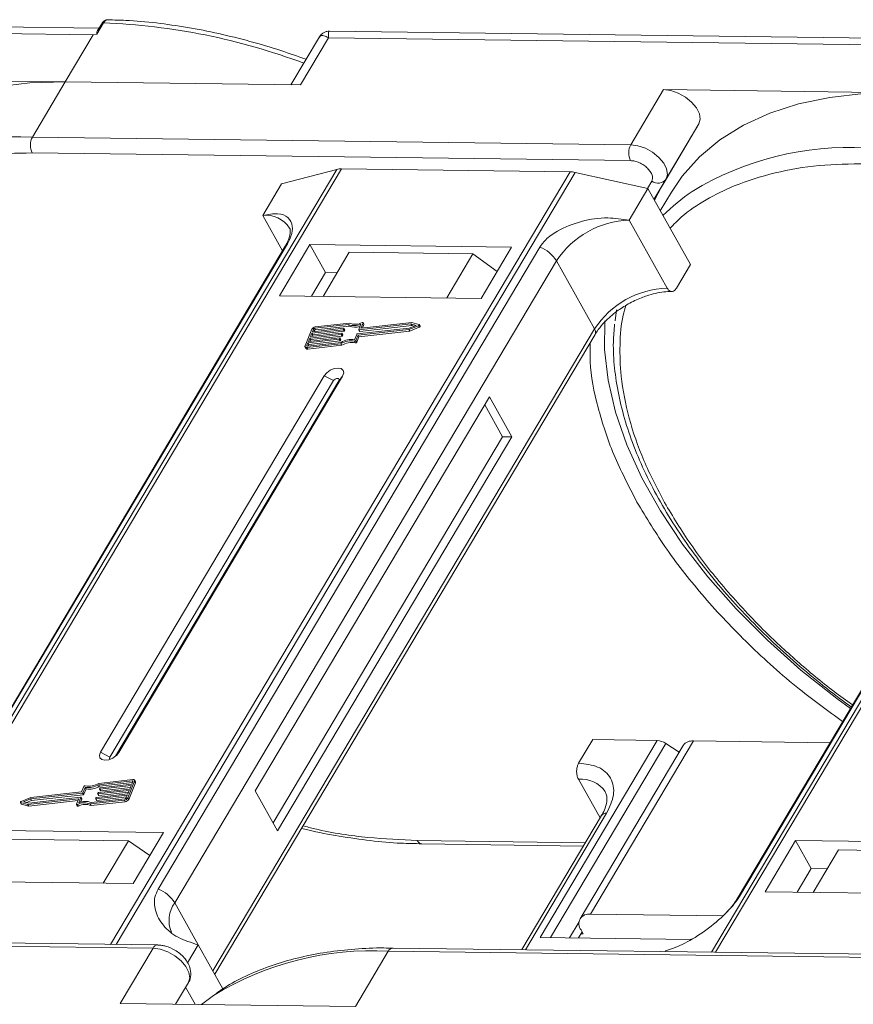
# Model space of a CAD drawing. Header units: millimetres. Extents: x -1637 to 445, y 81 to 1539.
# Tile 36 of 52: x -213 to -159, y 1254 to 1317. Entities that reach past the tile are written whole.
import ezdxf

# ---------------------------------------------------------------- set-up
doc = ezdxf.new("R2010")
doc.units = ezdxf.units.MM

msp = doc.modelspace()

# ---------------------------------------------------------------- linework, layer by layer
at = {"color": 7, "linetype": 'Continuous', "lineweight": 15}
for p, q in [((-207.505, 1316.924), (-246.336, 1317.424)), ((-207.216, 1317.263), (-207.646, 1316.54)), ((-207.334, 1317.212), (-207.595, 1316.773)), ((-246.409, 1317.002), (-207.877, 1316.506)), ((-207.877, 1316.506), (-209.686, 1313.464)), ((-207.646, 1316.54), (-207.877, 1316.506)), ((-153.829, 1316.233), (-192.66, 1316.733)), ((-193.318, 1316.36), (-195.152, 1313.277)), ((-194.542, 1313.269), (-192.732, 1316.311)), ((-192.732, 1316.311), (-154.2, 1315.815)), ((-209.686, 1313.464), (-224.831, 1313.659)), ((-211.797, 1309.915), (-209.686, 1313.464)), ((-209.686, 1313.464), (-194.542, 1313.269)), ((-171.154, 1312.968), (-173.265, 1309.419)), ((-156.01, 1312.773), (-171.154, 1312.968)), ((-168.881, 1310.758), (-171.266, 1306.745)), ((-170.992, 1307.209), (-168.881, 1310.758)), ((-173.265, 1309.419), (-211.797, 1309.915)), ((-211.81, 1308.893), (-173.278, 1308.397)), ((-192.193, 1307.837), (-221.75, 1258.143)), ((-221.479, 1258.139), (-191.9, 1307.87)), ((-177.179, 1307.681), (-206.757, 1257.95)), ((-206.401, 1257.945), (-176.844, 1307.64)), ((-195.76, 1306.898), (-192.193, 1307.837)), ((-191.9, 1307.87), (-177.179, 1307.681)), ((-176.844, 1307.64), (-172.166, 1306.594)), ((-196.966, 1304.87), (-195.76, 1306.898)), ((-171.914, 1307.071), (-172.194, 1306.601)), ((-171.773, 1305.894), (-170.992, 1307.209)), ((-138.517, 1307.146), (-168.073, 1257.452)), ((-167.802, 1257.449), (-138.224, 1307.179)), ((-173.372, 1304.566), (-172.166, 1306.594)), ((-172.166, 1306.594), (-169.426, 1301.705)), ((-171.773, 1305.894), (-171.266, 1306.745)), ((-171.266, 1306.745), (-171.746, 1305.845)), ((-170.645, 1306.377), (-171.365, 1305.166)), ((-196.966, 1304.87), (-195.691, 1302.595)), ((-170.921, 1300.191), (-173.372, 1304.566)), ((-195.515, 1302.892), (-220.092, 1261.57)), ((-219.95, 1261.723), (-195.373, 1303.045)), ((-179.122, 1302.835), (-203.699, 1261.514)), ((-193.923, 1302.992), (-195.883, 1299.696)), ((-180.946, 1302.825), (-193.923, 1302.992)), ((-193.923, 1302.992), (-192.913, 1301.19)), ((-191.392, 1302.499), (-193.081, 1299.66)), ((-183.429, 1302.397), (-191.392, 1302.499)), ((-182.906, 1299.529), (-180.946, 1302.825)), ((-202.629, 1260.622), (-178.052, 1301.944)), ((-185.118, 1299.558), (-183.429, 1302.397)), ((-183.429, 1302.397), (-181.87, 1301.271)), ((-175.601, 1297.569), (-178.052, 1301.944)), ((-141.838, 1302.201), (-166.415, 1260.879)), ((-166.273, 1261.032), (-141.696, 1302.354)), ((-192.913, 1301.19), (-193.818, 1299.67)), ((-192.176, 1301.181), (-192.913, 1301.19)), ((-170.331, 1300.184), (-169.426, 1301.705)), ((-195.883, 1299.696), (-182.906, 1299.529)), ((-174.176, 1298.795), (-174.263, 1298.084)), ((-175.601, 1297.569), (-200.178, 1256.248)), ((-193.801, 1297.543), (-194.237, 1296.481)), ((-191.789, 1297.517), (-193.799, 1297.29)), ((-193.763, 1297.378), (-191.753, 1297.606)), ((-193.69, 1297.555), (-193.763, 1297.378)), ((-193.742, 1297.187), (-191.732, 1297.414)), ((-193.633, 1297.452), (-193.69, 1297.555)), ((-193.658, 1297.39), (-193.633, 1297.452)), ((-191.452, 1297.851), (-193.617, 1297.606)), ((-193.617, 1297.606), (-193.559, 1297.503)), ((-191.381, 1297.943), (-193.58, 1297.694)), ((-193.559, 1297.503), (-191.394, 1297.748)), ((-191.732, 1297.414), (-191.789, 1297.517)), ((-191.734, 1297.587), (-191.753, 1297.543)), ((-191.695, 1297.44), (-191.753, 1297.543)), ((-191.677, 1297.496), (-191.734, 1297.599)), ((-191.677, 1297.484), (-191.734, 1297.587)), ((-191.695, 1297.44), (-191.677, 1297.484)), ((-191.394, 1297.748), (-191.452, 1297.851)), ((-190.875, 1297.241), (-187.534, 1297.619)), ((-190.828, 1297.162), (-187.548, 1297.533)), ((-190.785, 1297.526), (-190.644, 1297.867)), ((-190.785, 1297.513), (-190.727, 1297.41)), ((-190.77, 1297.059), (-187.49, 1297.43)), ((-187.425, 1297.884), (-190.766, 1297.507)), ((-190.708, 1297.404), (-190.766, 1297.507)), ((-190.708, 1297.404), (-187.368, 1297.781)), ((-190.506, 1297.947), (-190.637, 1297.627)), ((-190.627, 1297.608), (-190.637, 1297.627)), ((-187.366, 1297.975), (-190.619, 1297.608)), ((-190.542, 1297.616), (-190.448, 1297.844)), ((-190.448, 1297.868), (-190.506, 1297.971)), ((-190.506, 1297.947), (-190.448, 1297.844)), ((-187.548, 1297.533), (-186.942, 1297.774)), ((-187.49, 1297.43), (-187.548, 1297.533)), ((-187.534, 1297.619), (-187.088, 1297.796)), ((-187.49, 1297.43), (-186.884, 1297.671)), ((-187.088, 1297.796), (-187.425, 1297.884)), ((-187.368, 1297.781), (-187.425, 1297.884)), ((-187.368, 1297.781), (-187.222, 1297.743)), ((-186.908, 1297.855), (-187.366, 1297.975)), ((-186.942, 1297.774), (-186.884, 1297.671)), ((-186.833, 1297.74), (-186.891, 1297.843)), ((-200.058, 1256.034), (-175.57, 1297.208)), ((-192.044, 1296.898), (-194.054, 1296.671)), ((-194.017, 1296.759), (-192.007, 1296.987)), ((-193.926, 1296.98), (-194.017, 1296.759)), ((-193.996, 1296.568), (-191.986, 1296.795)), ((-191.917, 1297.208), (-193.926, 1296.98)), ((-193.869, 1296.878), (-193.926, 1296.98)), ((-193.913, 1296.771), (-193.869, 1296.878)), ((-193.89, 1297.069), (-191.88, 1297.296)), ((-193.799, 1297.29), (-193.89, 1297.069)), ((-193.869, 1296.878), (-191.859, 1297.105)), ((-193.742, 1297.187), (-193.799, 1297.29)), ((-193.785, 1297.081), (-193.742, 1297.187)), ((-191.986, 1296.795), (-192.044, 1296.898)), ((-191.989, 1296.968), (-192.007, 1296.923)), ((-191.949, 1296.821), (-192.007, 1296.923)), ((-191.931, 1296.877), (-191.989, 1296.98)), ((-191.931, 1296.865), (-191.989, 1296.968)), ((-191.949, 1296.821), (-191.931, 1296.865)), ((-191.859, 1297.105), (-191.917, 1297.208)), ((-191.862, 1297.277), (-191.88, 1297.233)), ((-191.822, 1297.13), (-191.88, 1297.233)), ((-191.804, 1297.187), (-191.862, 1297.29)), ((-191.804, 1297.174), (-191.862, 1297.277)), ((-191.822, 1297.13), (-191.804, 1297.174)), ((-191.064, 1296.771), (-191.007, 1296.668)), ((-191.052, 1296.874), (-190.912, 1297.216)), ((-190.969, 1296.82), (-190.828, 1297.162)), ((-190.911, 1296.717), (-190.969, 1296.82)), ((-190.911, 1296.717), (-190.77, 1297.059)), ((-190.77, 1297.059), (-190.828, 1297.162)), ((-194.238, 1296.407), (-194.18, 1296.304)), ((-194.054, 1296.671), (-194.126, 1296.494)), ((-194.126, 1296.494), (-194.105, 1296.456)), ((-194.125, 1296.368), (-191.926, 1296.616)), ((-194.068, 1296.265), (-194.125, 1296.368)), ((-194.089, 1296.456), (-191.925, 1296.701)), ((-194.068, 1296.265), (-191.869, 1296.513)), ((-193.996, 1296.568), (-194.054, 1296.671)), ((-194.04, 1296.462), (-193.996, 1296.568)), ((-191.869, 1296.513), (-191.926, 1296.616)), ((-193, 1294.55), (-207.414, 1270.314)), ((-192.405, 1294.236), (-206.82, 1270)), ((-206.443, 1270.064), (-192.069, 1294.232)), ((-206.235, 1270.299), (-191.82, 1294.535)), ((-193, 1294.55), (-192.405, 1294.236)), ((-191.82, 1294.535), (-192.069, 1294.232)), ((-182.369, 1293.187), (-197.447, 1267.836)), ((-180.927, 1290.614), (-182.369, 1293.187)), ((-181.517, 1290.621), (-182.67, 1292.68)), ((-196.293, 1265.777), (-181.517, 1290.621)), ((-196.005, 1265.262), (-180.927, 1290.614)), ((-180.927, 1290.614), (-181.517, 1290.621)), ((-171.572, 1271.074), (-179.11, 1258.399)), ((-178.445, 1258.391), (-171.015, 1270.883)), ((-176.624, 1269.607), (-175.719, 1271.128)), ((-169.896, 1270.753), (-176.53, 1259.599)), ((-175.865, 1259.89), (-169.231, 1271.044)), ((-175.719, 1271.128), (-171.572, 1271.074)), ((-170.159, 1270.312), (-171.015, 1270.883)), ((-160.436, 1270.931), (-169.231, 1271.044)), ((-206.82, 1270), (-207.414, 1270.314)), ((-206.235, 1270.299), (-206.388, 1270.112)), ((-205.365, 1268.474), (-207.53, 1268.229)), ((-207.472, 1268.126), (-207.53, 1268.229)), ((-205.329, 1268.562), (-207.528, 1268.313)), ((-207.472, 1268.126), (-205.357, 1268.365)), ((-207.411, 1268.032), (-205.401, 1268.259)), ((-205.653, 1267.387), (-205.217, 1268.448)), ((-205.596, 1267.284), (-205.159, 1268.345)), ((-205.401, 1268.259), (-205.328, 1268.436)), ((-205.335, 1268.419), (-205.365, 1268.474)), ((-205.159, 1268.42), (-205.217, 1268.523)), ((-205.217, 1268.448), (-205.159, 1268.345)), ((-176.637, 1268.585), (-175.243, 1266.097)), ((-208.579, 1267.688), (-211.92, 1267.311)), ((-208.626, 1267.768), (-211.906, 1267.397)), ((-211.862, 1267.208), (-208.522, 1267.586)), ((-208.486, 1268.11), (-208.626, 1267.768)), ((-208.522, 1267.586), (-208.579, 1267.688)), ((-208.402, 1268.056), (-208.543, 1267.714)), ((-208.485, 1267.611), (-208.543, 1267.714)), ((-208.485, 1267.611), (-208.344, 1267.953)), ((-208.344, 1267.953), (-208.402, 1268.056)), ((-207.665, 1267.412), (-205.655, 1267.64)), ((-207.593, 1267.652), (-207.575, 1267.697)), ((-207.593, 1267.64), (-207.535, 1267.537)), ((-205.564, 1267.861), (-207.574, 1267.634)), ((-207.516, 1267.531), (-207.574, 1267.634)), ((-207.538, 1267.722), (-205.528, 1267.949)), ((-207.516, 1267.531), (-205.611, 1267.746)), ((-207.466, 1267.962), (-207.447, 1268.006)), ((-207.466, 1267.95), (-207.408, 1267.847)), ((-205.437, 1268.17), (-207.447, 1267.943)), ((-207.389, 1267.84), (-207.447, 1267.943)), ((-207.389, 1267.84), (-205.484, 1268.056)), ((-205.655, 1267.64), (-205.564, 1267.861)), ((-205.528, 1267.949), (-205.437, 1268.17)), ((-197.447, 1267.836), (-196.005, 1265.262)), ((-212.563, 1267.087), (-212.506, 1266.984)), ((-212.546, 1267.075), (-212.088, 1266.954)), ((-212.489, 1266.972), (-212.546, 1267.075)), ((-211.906, 1267.397), (-212.513, 1267.156)), ((-212.489, 1266.972), (-212.03, 1266.851)), ((-211.92, 1267.311), (-212.366, 1267.134)), ((-212.366, 1267.134), (-212.029, 1267.045)), ((-212.175, 1267.084), (-211.862, 1267.208)), ((-212.088, 1266.954), (-208.836, 1267.322)), ((-212.03, 1266.851), (-212.088, 1266.954)), ((-212.03, 1266.851), (-208.855, 1267.211)), ((-212.029, 1267.045), (-208.688, 1267.423)), ((-211.862, 1267.208), (-211.92, 1267.311)), ((-208.949, 1266.983), (-208.817, 1267.303)), ((-208.949, 1266.958), (-208.891, 1266.855)), ((-208.828, 1266.849), (-208.886, 1266.952)), ((-208.82, 1267.295), (-208.836, 1267.322)), ((-208.67, 1267.404), (-208.81, 1267.062)), ((-208.695, 1267.1), (-208.612, 1267.301)), ((-208.612, 1267.314), (-208.67, 1267.417)), ((-208.67, 1267.404), (-208.612, 1267.301)), ((-208.073, 1266.987), (-205.874, 1267.235)), ((-208.073, 1266.987), (-208.015, 1266.884)), ((-208.015, 1266.884), (-205.816, 1267.133)), ((-208.002, 1267.079), (-205.838, 1267.324)), ((-207.72, 1267.343), (-207.702, 1267.387)), ((-207.72, 1267.331), (-207.662, 1267.228)), ((-205.691, 1267.551), (-207.701, 1267.324)), ((-207.644, 1267.221), (-207.701, 1267.324)), ((-207.644, 1267.221), (-205.739, 1267.437)), ((-205.874, 1267.235), (-205.816, 1267.133)), ((-205.764, 1267.374), (-205.691, 1267.551)), ((-205.596, 1267.284), (-205.653, 1267.387)), ((-180.047, 1257.606), (-174.822, 1266.39)), ((-175.155, 1266.245), (-180.291, 1257.609)), ((-203.352, 1265.153), (-216.328, 1265.32)), ((-205.312, 1261.858), (-203.352, 1265.153)), ((-213.563, 1264.723), (-205.6, 1264.62)), ((-207.229, 1261.882), (-205.6, 1264.62)), ((-205.6, 1264.62), (-204.232, 1263.673)), ((-176.198, 1264.491), (-187.012, 1264.63)), ((-186.72, 1264.415), (-176.323, 1264.281)), ((-162.652, 1264.629), (-164.612, 1261.334)), ((-149.675, 1264.462), (-162.652, 1264.629)), ((-161.642, 1262.828), (-162.652, 1264.629)), ((-159.887, 1264.032), (-161.515, 1261.294)), ((-159.887, 1264.032), (-151.924, 1263.929)), ((-161.642, 1262.828), (-162.547, 1261.307)), ((-160.61, 1262.815), (-161.642, 1262.828)), ((-218.288, 1262.025), (-205.312, 1261.858)), ((-164.612, 1261.334), (-151.635, 1261.167)), ((-202.629, 1260.622), (-201.115, 1257.921)), ((-176.596, 1259.411), (-177.212, 1258.375)), ((-167.338, 1259.78), (-175.865, 1259.89)), ((-176.396, 1258.747), (-176.622, 1258.367)), ((-176.468, 1258.876), (-176.324, 1258.619)), ((-242.556, 1258.199), (-204.024, 1257.703)), ((-203.726, 1257.911), (-242.258, 1258.407)), ((-179.11, 1258.399), (-169.397, 1258.274)), ((-176.324, 1258.619), (-176.471, 1258.62)), ((-204.024, 1257.703), (-206.134, 1254.154)), ((-201.115, 1257.921), (-201.8, 1256.77)), ((-201.115, 1257.921), (-199.527, 1255.086)), ((-190.99, 1253.959), (-188.879, 1257.508)), ((-188.879, 1257.508), (-150.347, 1257.012)), ((-150.049, 1257.22), (-188.581, 1257.716)), ((-171.058, 1257.49), (-171.032, 1257.534)), ((-201.75, 1255.493), (-202.574, 1254.108)), ((-202.574, 1254.108), (-201.75, 1255.493)), ((-201.929, 1255.193), (-201.312, 1254.092)), ((-206.134, 1254.154), (-190.99, 1253.959))]:
    msp.add_line(p, q, dxfattribs=at)
at = {"color": 7, "linetype": 'Continuous', "lineweight": 15, "flags": 128}
for points in [[(-209.686, 1313.464), (-211.962, 1313.402), (-214.117, 1313.159), (-216.134, 1312.736), (-217.997, 1312.137), (-219.691, 1311.366), (-221.202, 1310.429), (-222.518, 1309.335), (-223.629, 1308.091), (-224.321, 1307.068)], [(-168.881, 1310.758), (-168.793, 1311.058), (-168.846, 1311.411), (-169.036, 1311.788), (-169.347, 1312.156), (-169.751, 1312.483), (-170.213, 1312.74), (-170.695, 1312.907), (-171.154, 1312.968)], [(-156.01, 1312.773), (-158.285, 1312.711), (-160.44, 1312.468), (-162.457, 1312.045), (-164.32, 1311.446), (-166.014, 1310.675), (-167.525, 1309.738), (-168.842, 1308.644), (-169.953, 1307.401), (-170.645, 1306.377)], [(-170.992, 1307.209), (-170.904, 1307.509), (-170.957, 1307.862), (-171.147, 1308.239), (-171.458, 1308.607), (-171.862, 1308.934), (-172.324, 1309.191), (-172.806, 1309.358), (-173.265, 1309.419)], [(-195.515, 1302.892), (-195.456, 1302.971), (-195.373, 1303.045)], [(-159.128, 1273.131), (-159.996, 1273.769), (-162.306, 1275.604), (-164.472, 1277.533), (-166.475, 1279.54), (-168.299, 1281.606), (-169.928, 1283.715), (-171.348, 1285.848), (-172.547, 1287.987), (-173.514, 1290.115), (-174.242, 1292.212), (-174.724, 1294.261), (-174.956, 1296.245), (-174.941, 1298.079)], [(-191.753, 1297.606), (-191.748, 1297.606), (-191.743, 1297.605), (-191.739, 1297.604), (-191.736, 1297.601), (-191.734, 1297.599), (-191.733, 1297.595), (-191.733, 1297.591), (-191.734, 1297.587)], [(-190.766, 1297.507), (-190.771, 1297.506), (-190.776, 1297.507), (-190.78, 1297.509), (-190.783, 1297.511), (-190.785, 1297.514), (-190.786, 1297.517), (-190.786, 1297.521), (-190.785, 1297.526)], [(-190.637, 1297.627), (-190.639, 1297.622), (-190.639, 1297.618), (-190.638, 1297.615), (-190.636, 1297.612), (-190.632, 1297.61), (-190.629, 1297.608), (-190.624, 1297.607), (-190.619, 1297.608)], [(-190.569, 1297.977), (-190.554, 1297.982), (-190.54, 1297.985), (-190.527, 1297.984), (-190.516, 1297.981), (-190.508, 1297.975), (-190.504, 1297.967), (-190.503, 1297.957), (-190.506, 1297.947)], [(-186.908, 1297.855), (-186.897, 1297.85), (-186.89, 1297.842), (-186.888, 1297.831), (-186.891, 1297.818), (-186.899, 1297.805), (-186.91, 1297.793), (-186.925, 1297.782), (-186.942, 1297.774)], [(-186.884, 1297.671), (-186.867, 1297.679), (-186.853, 1297.69), (-186.841, 1297.702), (-186.833, 1297.715), (-186.831, 1297.728), (-186.833, 1297.739), (-186.833, 1297.74)], [(-192.007, 1296.987), (-192.002, 1296.987), (-191.998, 1296.986), (-191.994, 1296.985), (-191.99, 1296.982), (-191.988, 1296.979), (-191.987, 1296.976), (-191.988, 1296.972), (-191.989, 1296.968)], [(-191.88, 1297.296), (-191.875, 1297.296), (-191.87, 1297.296), (-191.866, 1297.294), (-191.863, 1297.292), (-191.861, 1297.289), (-191.86, 1297.285), (-191.86, 1297.281), (-191.862, 1297.277)], [(-194.125, 1296.368), (-194.157, 1296.366), (-194.185, 1296.371), (-194.209, 1296.38), (-194.227, 1296.393), (-194.24, 1296.411), (-194.246, 1296.432), (-194.245, 1296.456), (-194.237, 1296.481)], [(-194.126, 1296.494), (-194.129, 1296.486), (-194.129, 1296.478), (-194.127, 1296.471), (-194.123, 1296.465), (-194.117, 1296.46), (-194.109, 1296.457), (-194.1, 1296.456), (-194.089, 1296.456)], [(-191.82, 1294.535), (-191.75, 1294.73), (-191.78, 1294.896), (-191.906, 1295.008), (-192.108, 1295.05), (-192.357, 1295.014), (-192.614, 1294.906), (-192.839, 1294.744), (-193, 1294.55)], [(-192.069, 1294.232), (-192.049, 1294.287), (-192.057, 1294.334), (-192.093, 1294.366), (-192.151, 1294.378), (-192.222, 1294.368), (-192.295, 1294.337), (-192.359, 1294.291), (-192.405, 1294.236)], [(-207.414, 1270.314), (-207.485, 1270.12), (-207.455, 1269.954), (-207.329, 1269.841), (-207.126, 1269.8), (-206.877, 1269.835), (-206.621, 1269.943), (-206.395, 1270.106), (-206.235, 1270.299)], [(-206.82, 1270), (-206.84, 1269.945), (-206.831, 1269.897), (-206.795, 1269.865), (-206.791, 1269.864)], [(-205.328, 1268.436), (-205.325, 1268.444), (-205.325, 1268.452), (-205.327, 1268.459), (-205.331, 1268.465), (-205.337, 1268.47), (-205.345, 1268.473), (-205.355, 1268.474), (-205.365, 1268.474)], [(-205.329, 1268.562), (-205.297, 1268.563), (-205.269, 1268.559), (-205.246, 1268.55), (-205.227, 1268.537), (-205.215, 1268.519), (-205.209, 1268.498), (-205.21, 1268.474), (-205.217, 1268.448)], [(-207.574, 1267.634), (-207.579, 1267.633), (-207.584, 1267.634), (-207.588, 1267.636), (-207.591, 1267.638), (-207.593, 1267.641), (-207.594, 1267.644), (-207.594, 1267.648), (-207.593, 1267.652)], [(-207.447, 1267.943), (-207.452, 1267.943), (-207.457, 1267.944), (-207.461, 1267.945), (-207.464, 1267.947), (-207.466, 1267.95), (-207.467, 1267.954), (-207.467, 1267.958), (-207.466, 1267.962)], [(-212.546, 1267.075), (-212.557, 1267.08), (-212.564, 1267.088), (-212.566, 1267.099), (-212.563, 1267.111), (-212.556, 1267.124), (-212.544, 1267.137), (-212.529, 1267.148), (-212.513, 1267.156)], [(-212.506, 1266.984), (-212.5, 1266.977), (-212.489, 1266.972)], [(-208.886, 1266.952), (-208.9, 1266.947), (-208.915, 1266.945), (-208.927, 1266.945), (-208.938, 1266.949), (-208.946, 1266.955), (-208.95, 1266.963), (-208.951, 1266.972), (-208.949, 1266.983)], [(-208.817, 1267.303), (-208.816, 1267.307), (-208.816, 1267.311), (-208.817, 1267.315), (-208.819, 1267.318), (-208.822, 1267.32), (-208.826, 1267.322), (-208.83, 1267.322), (-208.836, 1267.322)], [(-208.688, 1267.423), (-208.683, 1267.423), (-208.679, 1267.423), (-208.675, 1267.421), (-208.671, 1267.419), (-208.669, 1267.416), (-208.668, 1267.412), (-208.669, 1267.408), (-208.67, 1267.404)], [(-207.701, 1267.324), (-207.707, 1267.324), (-207.711, 1267.324), (-207.715, 1267.326), (-207.718, 1267.328), (-207.72, 1267.331), (-207.721, 1267.335), (-207.721, 1267.339), (-207.72, 1267.343)], [(-208.891, 1266.855), (-208.888, 1266.852), (-208.88, 1266.846), (-208.87, 1266.843), (-208.857, 1266.842), (-208.843, 1266.844), (-208.828, 1266.849)], [(-186.72, 1264.415), (-186.72, 1264.415), (-186.729, 1264.415)], [(-166.417, 1260.876), (-166.356, 1260.958), (-166.273, 1261.032)], [(-204.024, 1257.703), (-203.565, 1257.642), (-203.083, 1257.476), (-202.62, 1257.218), (-202.216, 1256.891), (-201.906, 1256.524), (-201.716, 1256.147), (-201.662, 1255.793), (-201.75, 1255.493)], [(-188.581, 1257.716), (-188.581, 1257.716), (-188.573, 1257.716)], [(-200.905, 1254.087), (-200.395, 1254.474), (-200.124, 1254.663)]]:
    msp.add_lwpolyline(points, dxfattribs=at)
at = {"color": 7, "linetype": 'Continuous', "lineweight": 15}
for centre, radius, start, end in [((-207.233, 1317.138), 0.126, 82.49156, 144.10364), ((-208.744, 1276.32), 40.971, 69.39348, 87.86352), ((-212.854, 1290.426), 19.517, 86.89523, 121.269), ((-210.818, 1309.391), 1.11, 151.86538, 206.65442), ((-172.286, 1308.895), 1.11, 151.86538, 206.65442), ((-159.177, 1289.735), 19.517, 86.89523, 121.269), ((-191.925, 1306.772), 1.098, 88.72031, 104.14409), ((-177.21, 1306.043), 1.638, 77.08998, 88.8989), ((-171.523, 1307.611), 0.666, 234.0762, 322.90297), ((-162.675, 1296.49), 11.94, 123.74678, 135.50714), ((-196.759, 1303.064), 1.817, 33.1952, 96.53301), ((-173.182, 1298.739), 5.83, 91.86957, 146.65022), ((-179.931, 1300.776), 2.213, 31.86898, 68.55124), ((-170.731, 1294.364), 5.83, 91.86957, 146.65022), ((-193.547, 1297.409), 0.287, 96.59253, 152.29321), ((-193.606, 1297.511), 0.0955, 96.59253, 152.29321), ((-193.548, 1297.408), 0.0955, 96.59253, 152.29321), ((-191.795, 1297.565), 0.0478, 276.59253, 332.29321), ((-191.737, 1297.462), 0.0478, 276.59253, 332.29321), ((-191.689, 1297.49), 0.0138, 333.02121, 26.65141), ((-191.068, 1298.819), 1.042, 248.35959, 294.01857), ((-191.021, 1298.666), 0.991, 247.84687, 288.77105), ((-191.011, 1298.81), 0.943, 246.89164, 297.97103), ((-190.712, 1297.421), 0.0183, 217.91724, 283.38081), ((-190.473, 1297.856), 0.0276, 333.09852, 26.5741), ((-175.879, 1297.363), 0.346, 333.31625, 36.51573), ((-192.049, 1296.946), 0.0478, 276.59253, 332.29321), ((-191.992, 1296.843), 0.0478, 276.59253, 332.29321), ((-191.943, 1296.871), 0.0138, 333.02121, 26.65141), ((-191.304, 1295.63), 1.167, 78.13867, 122.23452), ((-191.235, 1295.511), 1.375, 82.36132, 120.10827), ((-191.922, 1297.255), 0.0478, 276.59253, 332.29321), ((-191.864, 1297.152), 0.0478, 276.59253, 332.29321), ((-191.816, 1297.181), 0.0138, 333.02121, 26.65141), ((-191.05, 1296.86), 0.0903, 260.49805, 333.59787), ((-190.869, 1297.194), 0.0478, 96.59253, 152.29321), ((-194.093, 1296.372), 0.11, 217.91724, 283.38081), ((-191.247, 1295.527), 1.167, 78.13867, 122.23452), ((-190.992, 1296.757), 0.0903, 260.49805, 333.59787), ((-171.627, 1270.006), 1.07, 55.09609, 87.03844), ((-169.311, 1270.322), 0.727, 83.64232, 143.56702), ((-208.219, 1269.418), 1.375, 262.36132, 300.10827), ((-208.15, 1269.3), 1.167, 258.13867, 302.23452), ((-205.233, 1268.383), 0.0826, 333.02121, 26.65141), ((-176.475, 1266.682), 1.91, 35.13686, 94.86934), ((-208.585, 1267.736), 0.0478, 276.59253, 332.29321), ((-208.527, 1267.633), 0.0478, 276.59253, 332.29321), ((-208.405, 1268.069), 0.0903, 80.49805, 153.59787), ((-208.162, 1269.315), 1.375, 262.36132, 300.10827), ((-207.532, 1267.675), 0.0478, 96.59253, 152.29321), ((-207.405, 1267.984), 0.0478, 96.59253, 152.29321), ((-207.393, 1267.858), 0.0183, 217.91724, 283.38081), ((-208.443, 1266.119), 0.943, 66.89164, 117.97103), ((-208.386, 1266.016), 0.943, 66.89164, 117.97103), ((-208.386, 1266.111), 1.042, 68.35959, 114.01857), ((-208.624, 1267.307), 0.0138, 333.02121, 26.65141), ((-207.659, 1267.365), 0.0478, 96.59253, 152.29321), ((-207.648, 1267.239), 0.0183, 217.91724, 283.38081), ((-207.521, 1267.548), 0.0183, 217.91724, 283.38081), ((-205.907, 1267.52), 0.287, 276.59253, 332.29321), ((-205.849, 1267.419), 0.0955, 276.59253, 332.29321), ((-205.849, 1267.417), 0.287, 276.59253, 332.29321), ((-174.862, 1266.029), 0.363, 83.64232, 143.56702), ((-186.676, 1264.778), 0.367, 203.79329, 261.81678), ((-204.508, 1259.454), 2.213, 31.86898, 68.55124), ((-201.091, 1259.491), 1.909, 143.64522, 203.44279), ((-175.974, 1259.268), 0.631, 80.05661, 218.47393), ((-203.706, 1257.565), 0.346, 93.05406, 156.53827), ((-189.94, 1238.058), 19.479, 86.87659, 121.52214), ((-188.55, 1257.354), 0.363, 94.95278, 154.87747)]:
    msp.add_arc(centre, radius, start, end, dxfattribs=at)
for points, knots in [([(-206.917, 1317.47), (-206.957, 1317.468), (-207.037, 1317.462), (-207.152, 1317.408), (-207.256, 1317.326), (-207.308, 1317.249), (-207.334, 1317.212)], [0, 0, 0, 0, 0.254858, 0.509073, 0.758744, 1, 1, 1, 1]), ([(-206.909, 1317.467), (-206.926, 1317.468), (-206.994, 1317.472), (-207.107, 1317.415), (-207.181, 1317.311), (-207.216, 1317.263)], [0, 0, 0, 0, 0.1530543, 0.607068, 1, 1, 1, 1]), ([(-194.175, 1314.919), (-194.717, 1315.112), (-195.922, 1315.541), (-197.801, 1316.094), (-199.81, 1316.595), (-201.824, 1316.993), (-203.822, 1317.275), (-205.526, 1317.435), (-206.535, 1317.45), (-206.909, 1317.456)], [0, 0, 0, 0, 0.123694, 0.275342, 0.43003, 0.586973, 0.745611, 0.905547, 1, 1, 1, 1]), ([(-207.646, 1316.54), (-207.647, 1316.54), (-207.649, 1316.54), (-207.651, 1316.541), (-207.655, 1316.545), (-207.658, 1316.565), (-207.645, 1316.65), (-207.636, 1316.734), (-207.595, 1316.772), (-207.594, 1316.773)], [0, 0, 0, 0, 0.007214, 0.014412, 0.026801, 0.065603, 0.248401, 0.979877, 1, 1, 1, 1]), ([(-192.663, 1316.733), (-192.718, 1316.73), (-192.836, 1316.724), (-193.016, 1316.658), (-193.193, 1316.54), (-193.277, 1316.419), (-193.32, 1316.357)], [0, 0, 0, 0, 0.212442, 0.455273, 0.721982, 1, 1, 1, 1]), ([(-192.732, 1316.311), (-192.834, 1316.361), (-193.036, 1316.463), (-193.231, 1316.477), (-193.282, 1316.384), (-193.301, 1316.349)], [0, 0, 0, 0, 0.384879, 0.766722, 1, 1, 1, 1]), ([(-192.661, 1316.725), (-192.664, 1316.727), (-192.71, 1316.765), (-192.751, 1316.635), (-192.738, 1316.419), (-192.732, 1316.311)], [0, 0, 0, 0, 0.0382084, 0.5167755, 1, 1, 1, 1]), ([(-224.416, 1304.739), (-224.174, 1304.986), (-223.502, 1305.674), (-222.119, 1306.591), (-220.146, 1307.581), (-217.722, 1308.345), (-214.882, 1308.837), (-212.824, 1308.874), (-211.81, 1308.893)], [0, 0, 0, 0, 0.0892615, 0.2481902, 0.4071382, 0.6104349, 0.8081913, 1, 1, 1, 1]), ([(-173.278, 1308.397), (-173.19, 1308.39), (-173.009, 1308.375), (-172.711, 1308.269), (-172.428, 1308.112), (-172.185, 1307.914), (-171.996, 1307.692), (-171.88, 1307.461), (-171.844, 1307.242), (-171.891, 1307.127), (-171.914, 1307.071)], [0, 0, 0, 0, 0.12225, 0.25, 0.37775, 0.5, 0.62225, 0.75, 0.87775, 1, 1, 1, 1]), ([(-170.739, 1304.048), (-170.497, 1304.295), (-169.825, 1304.983), (-168.443, 1305.9), (-166.469, 1306.89), (-164.045, 1307.655), (-161.205, 1308.146), (-159.147, 1308.184), (-158.134, 1308.202)], [0, 0, 0, 0, 0.089262, 0.24819, 0.407138, 0.610435, 0.808191, 1, 1, 1, 1]), ([(-195.373, 1303.045), (-195.287, 1303.212), (-195.067, 1303.641), (-195.023, 1304.261), (-195.292, 1304.787), (-195.949, 1305.053), (-196.625, 1304.931), (-196.966, 1304.87)], [0, 0, 0, 0, 0.111335, 0.286497, 0.521289, 0.758582, 1, 1, 1, 1]), ([(-173.372, 1304.566), (-173.825, 1304.635), (-174.809, 1304.784), (-176.45, 1304.549), (-177.821, 1304.003), (-178.72, 1303.384), (-179.005, 1302.994), (-179.122, 1302.835)], [0, 0, 0, 0, 0.222481, 0.483081, 0.73977, 0.893878, 1, 1, 1, 1]), ([(-195.24, 1304.062), (-195.24, 1304.061), (-195.209, 1304.023), (-195.195, 1303.953), (-195.185, 1303.71), (-195.277, 1303.372), (-195.391, 1303.082), (-195.507, 1302.91), (-195.52, 1302.891)], [0, 0, 0, 0, 0.005744, 0.3066112, 0.5316672, 0.7534528, 0.9717968, 1, 1, 1, 1]), ([(-173.425, 1299.174), (-173.145, 1299.317), (-172.753, 1299.519), (-172.163, 1299.73), (-171.676, 1299.866), (-171.127, 1299.963), (-170.796, 1299.971), (-170.629, 1299.976)], [0, 0, 0, 0, 0.294099, 0.412703, 0.605791, 0.800293, 1, 1, 1, 1]), ([(-170.331, 1300.184), (-170.368, 1300.132), (-170.442, 1300.03), (-170.582, 1299.967), (-170.724, 1299.983), (-170.841, 1300.067), (-170.898, 1300.156), (-170.921, 1300.191)], [0, 0, 0, 0, 0.214694, 0.429388, 0.644082, 0.858775, 1, 1, 1, 1]), ([(-175.559, 1297.209), (-175.497, 1297.313), (-175.338, 1297.58), (-174.993, 1297.977), (-174.58, 1298.371), (-174.082, 1298.775), (-173.676, 1299.021), (-173.425, 1299.174)], [0, 0, 0, 0, 0.149323, 0.380846, 0.555425, 0.724977, 1, 1, 1, 1]), ([(-171.098, 1286.397), (-171.566, 1287.296), (-172.516, 1289.123), (-173.44, 1291.853), (-173.927, 1294.349), (-173.995, 1296.553), (-173.875, 1298.075), (-173.637, 1298.871), (-173.575, 1299.077)], [0, 0, 0, 0, 0.198524, 0.403205, 0.613647, 0.778148, 0.942668, 1, 1, 1, 1]), ([(-174.309, 1297.881), (-174.343, 1297.495), (-174.424, 1296.576), (-174.335, 1295.053), (-174.076, 1293.337), (-173.63, 1291.582), (-173.009, 1289.801), (-172.215, 1288.005), (-171.257, 1286.205), (-170.142, 1284.414), (-168.878, 1282.642), (-167.477, 1280.903), (-165.954, 1279.21), (-164.328, 1277.58), (-162.635, 1276.04), (-160.93, 1274.633), (-159.738, 1273.711), (-159.119, 1273.272), (-159.066, 1273.235)], [0, 0, 0, 0, 0.0503207, 0.1196233, 0.1889785, 0.2583344, 0.327647, 0.3968804, 0.4659963, 0.5349555, 0.6037094, 0.6721769, 0.7402153, 0.8075512, 0.8735932, 0.9367934, 0.9945952, 1, 1, 1, 1]), ([(-175.871, 1296.701), (-175.884, 1296.288), (-175.927, 1294.957), (-175.433, 1292.528), (-174.465, 1289.499), (-173.398, 1287.443), (-172.868, 1286.42)], [0, 0, 0, 0, 0.131047, 0.423394, 0.71326, 1, 1, 1, 1]), ([(-172.868, 1286.42), (-172.255, 1285.404), (-171.013, 1283.344), (-168.575, 1280.264), (-165.711, 1277.24), (-162.715, 1274.537), (-160.569, 1272.973), (-159.629, 1272.288)], [0, 0, 0, 0, 0.202029, 0.409492, 0.620744, 0.833942, 1, 1, 1, 1]), ([(-158.986, 1273.37), (-159.386, 1273.655), (-160.635, 1274.543), (-162.576, 1276.168), (-164.993, 1278.404), (-167.316, 1280.923), (-169.46, 1283.669), (-170.558, 1285.497), (-171.098, 1286.397)], [0, 0, 0, 0, 0.076289, 0.237481, 0.398693, 0.604886, 0.805459, 1, 1, 1, 1]), ([(-176.624, 1269.607), (-176.655, 1269.544), (-176.716, 1269.419), (-176.757, 1269.178), (-176.752, 1268.933), (-176.707, 1268.727), (-176.657, 1268.625), (-176.637, 1268.585)], [0, 0, 0, 0, 0.214694, 0.429388, 0.644082, 0.858775, 1, 1, 1, 1]), ([(-174.822, 1266.39), (-174.634, 1266.79), (-174.345, 1267.404), (-174.366, 1268.147), (-174.54, 1268.661), (-174.887, 1269.078), (-175.511, 1269.484), (-176.185, 1269.558), (-176.624, 1269.607)], [0, 0, 0, 0, 0.239457, 0.368361, 0.5, 0.631639, 0.760543, 1, 1, 1, 1]), ([(-174.926, 1267.77), (-174.889, 1267.705), (-174.807, 1267.563), (-174.788, 1267.25), (-174.869, 1266.844), (-174.999, 1266.498), (-175.134, 1266.292), (-175.165, 1266.244)], [0, 0, 0, 0, 0.209538, 0.461851, 0.698708, 0.93023, 1, 1, 1, 1]), ([(-194.476, 1265.42), (-194.334, 1265.384), (-193.512, 1265.176), (-192.024, 1264.902), (-190.024, 1264.612), (-188.249, 1264.45), (-187.171, 1264.434), (-186.727, 1264.428)], [0, 0, 0, 0, 0.052717, 0.30573, 0.561476, 0.819314, 1, 1, 1, 1]), ([(-187.012, 1264.63), (-188.062, 1264.681), (-190.194, 1264.782), (-192.692, 1265.141), (-194.122, 1265.515), (-194.38, 1265.582)], [0, 0, 0, 0, 0.442982, 0.899702, 1, 1, 1, 1]), ([(-203.699, 1261.514), (-203.779, 1261.338), (-203.986, 1260.885), (-203.91, 1260.05), (-203.426, 1259.141), (-202.468, 1258.337), (-201.568, 1258.06), (-201.115, 1257.921)], [0, 0, 0, 0, 0.111335, 0.286497, 0.521289, 0.758582, 1, 1, 1, 1]), ([(-171.032, 1257.534), (-170.683, 1257.65), (-169.924, 1257.903), (-168.598, 1258.699), (-167.446, 1259.637), (-166.659, 1260.455), (-166.385, 1260.865), (-166.273, 1261.032)], [0, 0, 0, 0, 0.222481, 0.483081, 0.73977, 0.893878, 1, 1, 1, 1]), ([(-166.421, 1260.878), (-166.5, 1260.75), (-166.668, 1260.476), (-166.934, 1260.19), (-167.075, 1260.038)], [0, 0, 0, 0, 0.467677, 1, 1, 1, 1]), ([(-202.614, 1257.575), (-202.812, 1257.674), (-203.087, 1257.811), (-203.466, 1257.898), (-203.635, 1257.9), (-203.724, 1257.901)], [0, 0, 0, 0, 0.5471087, 0.7598003, 1, 1, 1, 1]), ([(-201.753, 1255.502), (-201.745, 1255.512), (-201.635, 1255.641), (-201.575, 1255.994), (-201.625, 1256.433), (-201.799, 1256.801), (-202.022, 1257.103), (-202.291, 1257.365), (-202.51, 1257.508), (-202.614, 1257.575)], [0, 0, 0, 0, 0.016393, 0.210718, 0.413738, 0.571929, 0.705512, 0.861477, 1, 1, 1, 1]), ([(-188.574, 1257.703), (-188.77, 1257.709), (-189.613, 1257.736), (-191.038, 1257.658), (-192.84, 1257.465), (-194.556, 1257.135), (-196.185, 1256.681), (-197.709, 1256.092), (-198.983, 1255.469), (-199.687, 1254.99), (-199.971, 1254.797)], [0, 0, 0, 0, 0.042725, 0.184157, 0.326261, 0.469019, 0.612495, 0.756832, 0.902269, 1, 1, 1, 1])]:
    msp.add_open_spline(points, degree=3, knots=knots, dxfattribs=at)

doc.saveas('drawing.dxf')
